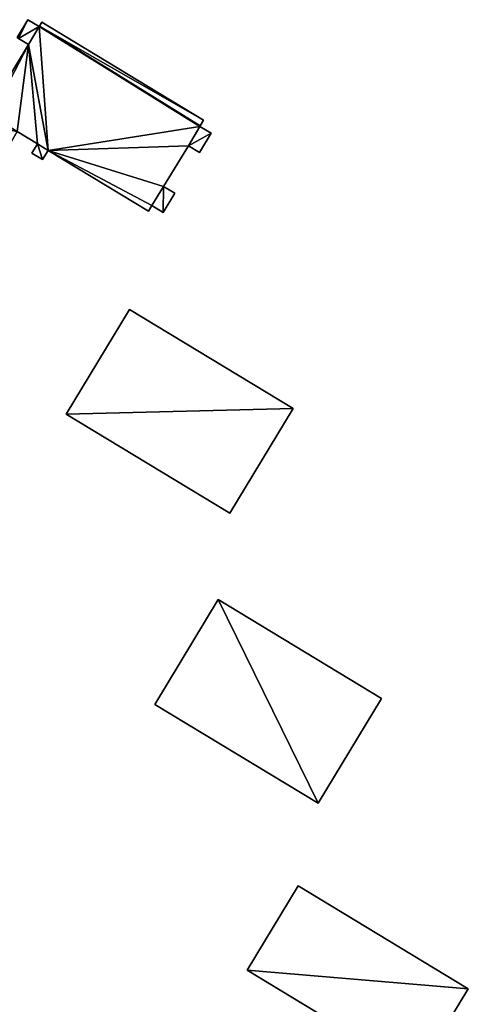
# Model space of a CAD drawing. Header units: inches. Extents: x 2523744 to 2528136, y 1148995 to 1152010.
# Tile 218 of 256: x 2526987 to 2527045, y 1151881 to 1152009. Entities that reach past the tile are written whole.
import ezdxf

# ---------------------------------------------------------------- set-up
doc = ezdxf.new("R2010")
doc.units = ezdxf.units.IN
doc.header["$MEASUREMENT"] = 0
doc.layers.add('Gebaeude Einzelhaus', color=10, linetype='Continuous')

msp = doc.modelspace()

# ---------------------------------------------------------------- meshes
at = {"layer": 'Gebaeude Einzelhaus'}
mesh = msp.add_polyface(dxfattribs=at)
corners = [(2526986.734, 1152006.409, 429.406), (2526987.966, 1152008.839, 429.406), (2526986.56, 1152006.515, 429.406), (2526989.459, 1152007.935, 429.406), (2526988.053, 1152005.611, 429.406), (2526983.2, 1151996.305, 429.406), (2526982.63, 1151996.651, 429.406), (2526986.595, 1151994.251, 429.406), (2526989.236, 1151992.653, 429.406), (2526990.624, 1151991.813, 429.406), (2526982.474, 1151995.104, 429.406), (2526985.829, 1151992.984, 429.406), (2526982.434, 1151995.039, 429.406), (2526989.898, 1151990.614, 429.406), (2526988.51, 1151991.454, 429.406), (2527004.131, 1151984.619, 429.406), (2527003.698, 1151983.901, 429.406), (2527005.629, 1151987.118, 429.406), (2527008.899, 1151992.393, 429.406), (2527010.375, 1151994.941, 429.406), (2527005.603, 1151983.729, 429.406), (2527007.128, 1151986.249, 429.406), (2527011.849, 1151994.05, 429.406), (2527010.324, 1151991.53, 429.406), (2527010.419, 1151995.014, 429.406), (2526989.484, 1152007.976, 429.406), (2527010.865, 1151995.749, 429.406), (2526989.8, 1152008.498, 429.406), (2526989.236, 1151992.653, 406.532), (2526986.595, 1151994.251, 406.532), (2526988.51, 1151991.454, 406.532), (2526989.898, 1151990.614, 406.532), (2526990.624, 1151991.813, 406.532), (2527003.698, 1151983.901, 406.532), (2527004.131, 1151984.619, 406.532), (2527005.603, 1151983.729, 406.532), (2527007.128, 1151986.249, 406.532), (2527005.629, 1151987.118, 406.532), (2527008.899, 1151992.393, 406.532), (2527010.324, 1151991.53, 406.532), (2527011.849, 1151994.05, 406.532), (2527010.375, 1151994.941, 406.532), (2527010.419, 1151995.014, 406.532), (2527010.865, 1151995.749, 406.532), (2526989.8, 1152008.498, 406.533), (2526989.484, 1152007.976, 406.533), (2526989.459, 1152007.935, 406.533), (2526987.966, 1152008.839, 406.533), (2526986.56, 1152006.515, 406.533), (2526986.734, 1152006.409, 406.533), (2526988.053, 1152005.611, 406.533), (2526982.63, 1151996.651, 406.532), (2526983.2, 1151996.305, 406.532), (2526982.474, 1151995.104, 406.532), (2526982.434, 1151995.039, 406.532), (2526985.829, 1151992.984, 406.532)]
mesh.append_faces([[corners[k] for k in face] for face in [(25, 26, 27), (3, 24, 25), (25, 24, 26), (3, 19, 24), (19, 18, 22), (22, 18, 23), (17, 20, 21), (17, 15, 20), (3, 9, 19), (19, 9, 18), (18, 9, 17), (17, 9, 15), (15, 9, 16), (9, 8, 13), (13, 8, 14), (7, 10, 11), (11, 10, 12), (7, 5, 10), (3, 4, 9), (9, 4, 8), (8, 4, 7), (7, 4, 5), (5, 4, 6), (3, 0, 4), (3, 1, 0), (0, 1, 2)]], dxfattribs={"color": 13})
mesh.append_faces([[corners[k] for k in face] for face in [(47, 49, 48), (50, 52, 51), (53, 55, 54), (50, 29, 52), (52, 29, 53), (53, 29, 55), (50, 28, 29), (28, 31, 30), (50, 32, 28), (28, 32, 31), (32, 34, 33), (32, 37, 34), (34, 37, 35), (35, 37, 36), (32, 38, 37), (38, 40, 39), (32, 41, 38), (38, 41, 40), (42, 45, 43), (43, 45, 44), (47, 46, 49), (49, 46, 50), (50, 46, 32), (32, 46, 41), (41, 46, 42), (42, 46, 45), (7, 11, 29), (29, 11, 55), (11, 12, 55), (55, 12, 54), (12, 10, 54), (54, 10, 53), (10, 5, 53), (53, 5, 52), (5, 6, 52), (52, 6, 51), (6, 4, 51), (51, 4, 50), (4, 0, 50), (50, 0, 49), (0, 2, 49), (49, 2, 48), (2, 1, 48), (48, 1, 47), (1, 3, 47), (47, 3, 46), (3, 25, 46), (46, 25, 45), (25, 27, 45), (45, 27, 44), (27, 26, 44), (44, 26, 43), (26, 24, 43), (43, 24, 42), (24, 19, 42), (42, 19, 41), (19, 22, 41), (41, 22, 40), (22, 23, 40), (40, 23, 39), (23, 18, 39), (39, 18, 38), (18, 17, 38), (38, 17, 37), (17, 21, 37), (37, 21, 36), (21, 20, 36), (36, 20, 35), (20, 15, 35), (35, 15, 34), (15, 16, 34), (34, 16, 33), (16, 9, 33), (33, 9, 32), (9, 13, 32), (32, 13, 31), (13, 14, 31), (31, 14, 30), (14, 8, 30), (30, 8, 28), (8, 7, 28), (28, 7, 29)]], dxfattribs={"color": 41})
mesh = msp.add_polyface(dxfattribs=at)
corners = [(2527022.525, 1151958.175, 425.12), (2527001.219, 1151971.07, 425.12), (2526992.966, 1151957.434, 425.12), (2527014.273, 1151944.539, 425.12), (2527022.525, 1151958.175, 402.895), (2527014.273, 1151944.539, 402.895), (2527001.219, 1151971.07, 402.895), (2526992.966, 1151957.434, 402.895)]
mesh.append_faces([[corners[k] for k in face] for face in [(0, 2, 3), (0, 1, 2)]], dxfattribs={"color": 13})
mesh.append_faces([[corners[k] for k in face] for face in [(6, 4, 7), (7, 4, 5), (3, 2, 5), (5, 2, 7), (2, 1, 7), (7, 1, 6), (1, 0, 6), (6, 0, 4), (0, 3, 4), (4, 3, 5)]], dxfattribs={"color": 41})
mesh = msp.add_polyface(dxfattribs=at)
corners = [(2527025.786, 1151906.744, 422.161), (2527012.766, 1151933.288, 422.161), (2527004.499, 1151919.626, 422.161), (2527034.054, 1151920.405, 422.161), (2527012.766, 1151933.288, 399.946), (2527034.054, 1151920.405, 399.946), (2527004.499, 1151919.626, 399.946), (2527025.786, 1151906.744, 399.946)]
mesh.append_faces([[corners[k] for k in face] for face in [(3, 1, 0), (0, 1, 2)]], dxfattribs={"color": 13})
mesh.append_faces([[corners[k] for k in face] for face in [(4, 7, 6), (4, 5, 7), (3, 0, 5), (5, 0, 7), (0, 2, 7), (7, 2, 6), (2, 1, 6), (6, 1, 4), (1, 3, 4), (4, 3, 5)]], dxfattribs={"color": 41})
mesh = msp.add_polyface(dxfattribs=at)
corners = [(2527016.543, 1151884.986, 420.198), (2527045.35, 1151882.578, 420.198), (2527023.198, 1151895.984, 420.198), (2527038.695, 1151871.579, 420.198), (2527016.543, 1151884.986, 397.662), (2527023.198, 1151895.984, 397.662), (2527038.695, 1151871.579, 397.662), (2527045.35, 1151882.578, 397.662)]
mesh.append_faces([[corners[k] for k in face] for face in [(3, 1, 0), (0, 1, 2)]], dxfattribs={"color": 13})
mesh.append_faces([[corners[k] for k in face] for face in [(4, 7, 6), (4, 5, 7), (2, 1, 5), (5, 1, 7), (1, 3, 7), (7, 3, 6), (3, 0, 6), (6, 0, 4), (0, 2, 4), (4, 2, 5)]], dxfattribs={"color": 41})

doc.saveas('drawing.dxf')
